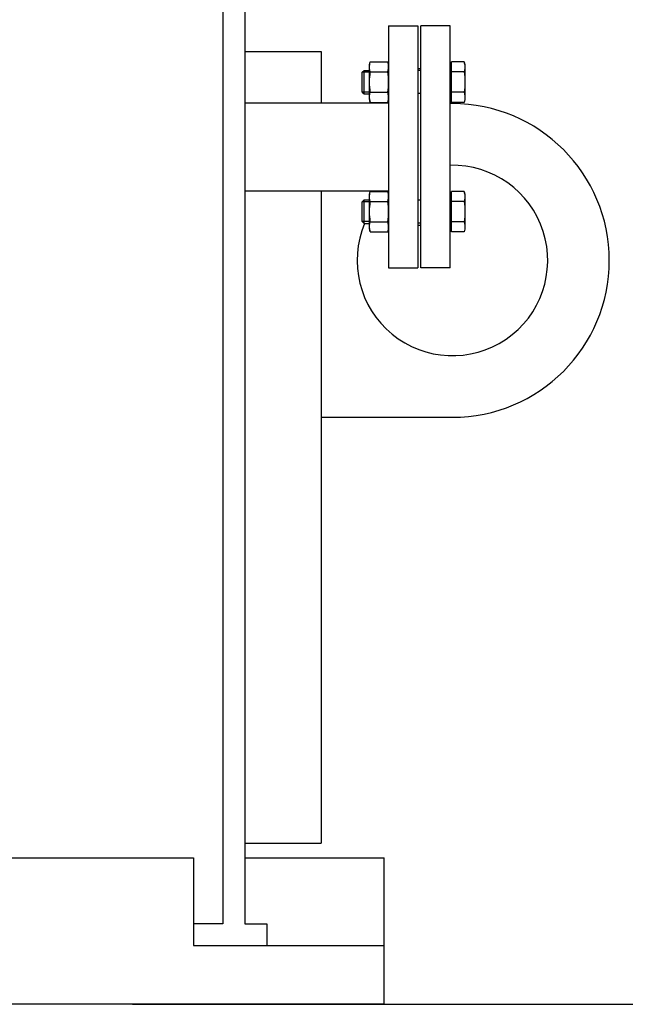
# Model space of a CAD drawing. Header units: millimetres. Extents: x 0 to 1189, y 0 to 841.
# Tile 202 of 217: x 1023 to 1039, y 534 to 560. Entities that reach past the tile are written whole.
import ezdxf
from ezdxf.enums import TextEntityAlignment as Align

# ---------------------------------------------------------------- set-up
doc = ezdxf.new("R2010")
doc.units = ezdxf.units.MM
doc.header["$LTSCALE"] = 65.395
doc.layers.get('0').update_dxf_attribs({"linetype": 'CONTINUOUS'})
for name, color, linetype in [('8M32E_GENSET_GRUNDRAHMEN_ABL516', 7, 'CONTINUOUS'), ('8M32E_GENSET_GRUNDRAHMEN_T1_PBL517', 7, 'CONTINUOUS'), ('8M32E_GENSET_VERROHRUNG_ABL518', 7, 'CONTINUOUS'), ('D931_1-M16X60_PBL585', 7, 'CONTINUOUS'), ('D931_1-M16X60_PBL610', 7, 'CONTINUOUS'), ('D934-M16_PBL586', 7, 'CONTINUOUS'), ('D934-M16_PBL611', 7, 'CONTINUOUS'), ('E1514-IBC_DN50PN40X2_PBL587', 7, 'CONTINUOUS'), ('EN1092-1-01A-DN50-PN16-61_5_PBL580', 7, 'CONTINUOUS'), ('links_3_VBL515', 7, 'CONTINUOUS')]:
    doc.layers.add(name, color=color, linetype=linetype)
doc.styles.get("Standard").update_dxf_attribs({"font": 'txt', "width": 0.6})
doc.dimstyles.new('DIMSTYLE_3', dxfattribs={"dimtxt": 3.5, "dimasz": 3.5, "dimexe": 1.8, "dimexo": 0, "dimgap": 0.875, "dimtad": 1, "dimdec": 0, "dimlfac": 25, "dimdsep": 46, "dimtxsty": 'Standard', "dimblk": '_FILLED', "dimblk1": '_FILLED', "dimblk2": '_FILLED', "dimcen": 0.09, "dimadec": 0, "dimazin": 0, "dimtp": 1.2, "dimtm": 1.2, "dimtfac": 1, "dimtdec": 0, "dimtofl": 0, "dimtmove": 0, "dimatfit": 3, "dimldrblk": '_FILLED', "dimfxl": 1, "dimtolj": 1, "dimarcsym": 0})
doc.dimstyles.new('DIMSTYLE_4', dxfattribs={"dimtxt": 3.5, "dimasz": 3.5, "dimexe": 1.8, "dimexo": 0, "dimgap": 0.875, "dimtad": 1, "dimdec": 0, "dimlfac": 25, "dimdsep": 46, "dimtxsty": 'Standard', "dimblk": '_FILLED', "dimblk1": '_FILLED', "dimblk2": '_FILLED', "dimcen": 0.09, "dimadec": 0, "dimazin": 0, "dimtp": 2, "dimtm": 2, "dimtfac": 1, "dimtdec": 0, "dimtofl": 0, "dimtmove": 0, "dimatfit": 3, "dimldrblk": '_FILLED', "dimfxl": 1, "dimtolj": 1, "dimarcsym": 0})

# ---------------------------------------------------------------- blocks, each defined once
blk = doc.blocks.new('_FILLED')
at = {"color": 0, "linetype": 'ByBlock'}
blk.add_solid([(0, 0), (-1, 0.1671), (-1, -0.1671)], dxfattribs=at)
blk = doc.blocks.new('*D5')
at = {"color": 2, "linetype": 'Continuous'}
for p, q in [((1027.338, 605.561), (1086.933, 605.561)), ((1085.133, 605.561), (1085.133, 569.561)), ((1085.133, 533.561), (1085.133, 569.561)), ((1025.923, 533.561), (1086.933, 533.561))]:
    blk.add_line(p, q, dxfattribs=at)
at = {"color": 2, "linetype": 'Continuous', "xscale": 3.5, "yscale": 3.5, "zscale": 3.5}
for p, rotation in [((1085.133, 605.561), 90), ((1085.133, 533.561), 270)]:
    blk.add_blockref('_FILLED', p, dxfattribs=dict(at, rotation=rotation))
at = {"color": 2, "linetype": 'Continuous', "width": 0.636905}
blk.add_text('1800', height=3.5, rotation=90, dxfattribs=at).set_placement((1084.258, 569.561), align=Align.CENTER)
blk = doc.blocks.new('*D8')
at = {"color": 2, "linetype": 'Continuous'}
for p, q in [((1013.773, 724.373), (1093.933, 724.373)), ((1092.133, 724.373), (1092.133, 628.967)), ((1092.133, 533.561), (1092.133, 628.967)), ((1032.793, 533.561), (1093.933, 533.561))]:
    blk.add_line(p, q, dxfattribs=at)
at = {"color": 2, "linetype": 'Continuous', "xscale": 3.5, "yscale": 3.5, "zscale": 3.5}
for p, rotation in [((1092.133, 724.373), 90), ((1092.133, 533.561), 270)]:
    blk.add_blockref('_FILLED', p, dxfattribs=dict(at, rotation=rotation))
at = {"color": 2, "linetype": 'Continuous', "width": 0.690476}
blk.add_text('4770', height=3.5, rotation=90, dxfattribs=at).set_placement((1091.258, 628.967), align=Align.CENTER)
blk = doc.blocks.new('8M32E_GENSET_GRUNDRAHMEN_T1_PBL517', base_point=(985.693, 558.761))
at = {"layer": '8M32E_GENSET_GRUNDRAHMEN_T1_PBL517', "color": 7, "linetype": 'Continuous'}
for p, q in [((1028.393, 561.761), (1028.393, 535.761)), ((1028.993, 561.761), (1028.993, 535.761)), ((1032.913, 560.261), (1033.713, 560.261)), ((1032.913, 560.261), (1032.913, 553.661)), ((1033.713, 560.261), (1033.713, 553.661)), ((1028.993, 559.561), (1031.073, 559.561)), ((1031.073, 559.561), (1031.073, 558.161)), ((1028.993, 558.161), (1032.913, 558.161)), ((1034.653, 558.141), (1034.593, 558.141)), ((1028.993, 555.761), (1032.913, 555.761)), ((1031.073, 555.761), (1031.073, 537.961)), ((1032.913, 553.661), (1033.713, 553.661)), ((1031.073, 549.582), (1034.653, 549.582)), ((1028.993, 537.961), (1031.073, 537.961)), ((1019.593, 537.561), (1027.593, 537.561)), ((1027.593, 537.561), (1027.593, 535.161)), ((1028.993, 537.561), (1032.793, 537.561)), ((1032.793, 533.561), (1032.793, 537.561)), ((1028.393, 535.761), (1027.593, 535.761)), ((1028.993, 535.761), (1029.593, 535.761)), ((1029.593, 535.761), (1029.593, 535.161)), ((1027.593, 535.161), (1032.793, 535.161)), ((1032.793, 533.561), (1018.993, 533.561))]:
    blk.add_line(p, q, dxfattribs=at)
for radius, start, end in [(4.28, 270, 90), (2.6, 157.0848, 91.3226), (2.6, 133.0245, 133.454)]:
    blk.add_arc((1034.653, 553.861), radius, start, end, dxfattribs=at)
blk = doc.blocks.new('8M32E_GENSET_GRUNDRAHMEN_ABL516', base_point=(985.693, 558.761))
at = {"layer": '8M32E_GENSET_GRUNDRAHMEN_T1_PBL517'}
blk.add_blockref('8M32E_GENSET_GRUNDRAHMEN_T1_PBL517', (985.693, 558.761), dxfattribs=at)
blk = doc.blocks.new('EN1092-1-01A-DN50-PN16-61_5_PBL580', base_point=(1034.193, 556.961))
at = {"layer": 'EN1092-1-01A-DN50-PN16-61_5_PBL580', "color": 7, "linetype": 'Continuous'}
for p, q in [((1034.593, 560.261), (1033.793, 560.261)), ((1033.793, 553.661), (1033.793, 560.261)), ((1034.593, 553.661), (1034.593, 560.261)), ((1034.593, 553.661), (1033.793, 553.661))]:
    blk.add_line(p, q, dxfattribs=at)
blk = doc.blocks.new('D931_1-M16X60_PBL585', base_point=(1033.593, 555.193))
at = {"layer": 'D931_1-M16X60_PBL585', "color": 7, "linetype": 'Continuous'}
for p, q in [((1034.972, 555.747), (1034.625, 555.747)), ((1034.625, 554.639), (1034.625, 555.747)), ((1034.993, 555.672), (1034.972, 555.747)), ((1032.193, 555.464), (1032.242, 555.513)), ((1032.193, 554.922), (1032.193, 555.464)), ((1032.242, 555.513), (1032.393, 555.513)), ((1032.242, 554.873), (1032.242, 555.513)), ((1033.793, 555.505), (1033.713, 555.505)), ((1034.625, 555.643), (1034.593, 555.643)), ((1034.972, 555.47), (1034.625, 555.47)), ((1034.993, 555.672), (1034.993, 554.713)), ((1032.193, 554.922), (1032.242, 554.873)), ((1034.972, 554.916), (1034.625, 554.916)), ((1032.242, 554.873), (1032.393, 554.873)), ((1033.793, 554.881), (1033.713, 554.881)), ((1034.625, 554.743), (1034.593, 554.743)), ((1034.972, 554.639), (1034.625, 554.639)), ((1034.993, 554.713), (1034.972, 554.639))]:
    blk.add_line(p, q, dxfattribs=at)
at = {"layer": 'D931_1-M16X60_PBL585', "color": 2, "linetype": 'Continuous'}
for p, q in [((1032.393, 555.464), (1032.193, 555.464)), ((1032.393, 554.922), (1032.193, 554.922))]:
    blk.add_line(p, q, dxfattribs=at)
at = {"layer": 'D931_1-M16X60_PBL585', "color": 7, "linetype": 'Continuous'}
for points in [[(1034.972, 555.747), (1034.979, 555.722), (1034.985, 555.697), (1034.988, 555.672)], [(1034.988, 555.672), (1034.997, 555.605), (1034.99, 555.535), (1034.972, 555.47)], [(1034.972, 555.47), (1034.985, 555.378), (1035, 555.193), (1034.985, 555.008), (1034.972, 554.916)], [(1034.972, 554.916), (1034.99, 554.851), (1034.997, 554.781), (1034.988, 554.714)], [(1034.988, 554.714), (1034.985, 554.689), (1034.979, 554.664), (1034.972, 554.639)]]:
    blk.add_open_spline(points, degree=3, dxfattribs=at)
blk = doc.blocks.new('D934-M16_PBL586', base_point=(1032.653, 555.193))
at = {"layer": 'D934-M16_PBL586', "color": 7, "linetype": 'Continuous'}
for p, q in [((1032.393, 555.672), (1032.413, 555.747)), ((1032.413, 555.747), (1032.892, 555.747)), ((1032.892, 555.747), (1032.913, 555.672)), ((1032.393, 554.713), (1032.393, 555.672)), ((1032.413, 555.47), (1032.892, 555.47)), ((1032.413, 554.916), (1032.892, 554.916)), ((1032.393, 554.713), (1032.413, 554.639)), ((1032.413, 554.639), (1032.892, 554.639)), ((1032.892, 554.639), (1032.913, 554.713))]:
    blk.add_line(p, q, dxfattribs=at)
for points in [[(1032.397, 555.67), (1032.4, 555.696), (1032.406, 555.722), (1032.413, 555.747)], [(1032.908, 555.67), (1032.905, 555.696), (1032.899, 555.722), (1032.892, 555.747)], [(1032.413, 555.47), (1032.395, 555.535), (1032.388, 555.604), (1032.397, 555.67)], [(1032.413, 554.916), (1032.4, 555.008), (1032.385, 555.193), (1032.4, 555.378), (1032.413, 555.47)], [(1032.892, 555.47), (1032.91, 555.535), (1032.917, 555.604), (1032.908, 555.67)], [(1032.892, 554.916), (1032.905, 555.008), (1032.92, 555.193), (1032.905, 555.378), (1032.892, 555.47)], [(1032.397, 554.715), (1032.388, 554.782), (1032.395, 554.851), (1032.413, 554.916)], [(1032.908, 554.715), (1032.917, 554.782), (1032.91, 554.851), (1032.892, 554.916)], [(1032.413, 554.639), (1032.406, 554.664), (1032.4, 554.69), (1032.397, 554.715)], [(1032.892, 554.639), (1032.899, 554.664), (1032.905, 554.69), (1032.908, 554.715)]]:
    blk.add_open_spline(points, degree=3, dxfattribs=at)
blk = doc.blocks.new('E1514-IBC_DN50PN40X2_PBL587', base_point=(1033.753, 556.961))
at = {"layer": 'E1514-IBC_DN50PN40X2_PBL587', "color": 7, "linetype": 'Continuous'}
for p, q in [((1033.713, 559.101), (1033.793, 559.101)), ((1033.713, 554.821), (1033.793, 554.821))]:
    blk.add_line(p, q, dxfattribs=at)
blk = doc.blocks.new('D931_1-M16X60_PBL610', base_point=(1033.593, 558.729))
at = {"layer": 'D931_1-M16X60_PBL610', "color": 7, "linetype": 'Continuous'}
for p, q in [((1034.972, 559.283), (1034.625, 559.283)), ((1034.625, 558.174), (1034.625, 559.283)), ((1034.993, 559.208), (1034.972, 559.283)), ((1034.993, 559.208), (1034.993, 558.249)), ((1032.193, 558.999), (1032.242, 559.049)), ((1032.193, 558.458), (1032.193, 558.999)), ((1032.242, 559.049), (1032.393, 559.049)), ((1032.242, 558.409), (1032.242, 559.049)), ((1033.793, 559.041), (1033.713, 559.041)), ((1034.625, 559.179), (1034.593, 559.179)), ((1034.972, 559.006), (1034.625, 559.006)), ((1032.193, 558.458), (1032.242, 558.409)), ((1032.242, 558.409), (1032.393, 558.409)), ((1033.793, 558.417), (1033.713, 558.417)), ((1034.972, 558.451), (1034.625, 558.451)), ((1034.625, 558.279), (1034.593, 558.279)), ((1034.972, 558.174), (1034.625, 558.174)), ((1034.993, 558.249), (1034.972, 558.174))]:
    blk.add_line(p, q, dxfattribs=at)
at = {"layer": 'D931_1-M16X60_PBL610', "color": 2, "linetype": 'Continuous'}
for p, q in [((1032.393, 558.999), (1032.193, 558.999)), ((1032.393, 558.458), (1032.193, 558.458))]:
    blk.add_line(p, q, dxfattribs=at)
at = {"layer": 'D931_1-M16X60_PBL610', "color": 7, "linetype": 'Continuous'}
for points in [[(1034.972, 559.283), (1034.979, 559.258), (1034.985, 559.233), (1034.988, 559.207)], [(1034.988, 559.207), (1034.997, 559.141), (1034.99, 559.071), (1034.972, 559.006)], [(1034.972, 559.006), (1034.985, 558.914), (1035, 558.729), (1034.985, 558.543), (1034.972, 558.451)], [(1034.972, 558.451), (1034.99, 558.386), (1034.997, 558.317), (1034.988, 558.25)], [(1034.988, 558.25), (1034.985, 558.224), (1034.979, 558.199), (1034.972, 558.174)]]:
    blk.add_open_spline(points, degree=3, dxfattribs=at)
blk = doc.blocks.new('D934-M16_PBL611', base_point=(1032.653, 558.729))
at = {"layer": 'D934-M16_PBL611', "color": 7, "linetype": 'Continuous'}
for p, q in [((1032.393, 559.208), (1032.413, 559.283)), ((1032.393, 558.249), (1032.393, 559.208)), ((1032.413, 559.283), (1032.892, 559.283)), ((1032.892, 559.283), (1032.913, 559.208)), ((1032.413, 559.006), (1032.892, 559.006)), ((1032.413, 558.451), (1032.892, 558.451)), ((1032.393, 558.249), (1032.413, 558.174)), ((1032.413, 558.174), (1032.892, 558.174)), ((1032.892, 558.174), (1032.913, 558.249))]:
    blk.add_line(p, q, dxfattribs=at)
for points in [[(1032.413, 559.006), (1032.395, 559.07), (1032.388, 559.14), (1032.397, 559.206)], [(1032.397, 559.206), (1032.4, 559.232), (1032.406, 559.258), (1032.413, 559.283)], [(1032.908, 559.206), (1032.905, 559.232), (1032.899, 559.258), (1032.892, 559.283)], [(1032.892, 559.006), (1032.91, 559.07), (1032.917, 559.14), (1032.908, 559.206)], [(1032.413, 558.451), (1032.4, 558.543), (1032.385, 558.729), (1032.4, 558.914), (1032.413, 559.006)], [(1032.892, 558.451), (1032.905, 558.543), (1032.92, 558.729), (1032.905, 558.914), (1032.892, 559.006)], [(1032.397, 558.251), (1032.388, 558.317), (1032.395, 558.387), (1032.413, 558.451)], [(1032.908, 558.251), (1032.917, 558.317), (1032.91, 558.387), (1032.892, 558.451)], [(1032.413, 558.174), (1032.406, 558.199), (1032.4, 558.225), (1032.397, 558.251)], [(1032.892, 558.174), (1032.899, 558.199), (1032.905, 558.225), (1032.908, 558.251)]]:
    blk.add_open_spline(points, degree=3, dxfattribs=at)
blk = doc.blocks.new('8M32E_GENSET_VERROHRUNG_ABL518', base_point=(990.793, 602.121))
at = {"layer": 'D931_1-M16X60_PBL585'}
blk.add_blockref('D931_1-M16X60_PBL585', (1033.593, 555.193), dxfattribs=at)
at = {"layer": 'D931_1-M16X60_PBL610'}
blk.add_blockref('D931_1-M16X60_PBL610', (1033.593, 558.729), dxfattribs=at)
at = {"layer": 'D934-M16_PBL586'}
blk.add_blockref('D934-M16_PBL586', (1032.653, 555.193), dxfattribs=at)
at = {"layer": 'D934-M16_PBL611'}
blk.add_blockref('D934-M16_PBL611', (1032.653, 558.729), dxfattribs=at)
at = {"layer": 'E1514-IBC_DN50PN40X2_PBL587'}
blk.add_blockref('E1514-IBC_DN50PN40X2_PBL587', (1033.753, 556.961), dxfattribs=at)
at = {"layer": 'EN1092-1-01A-DN50-PN16-61_5_PBL580'}
blk.add_blockref('EN1092-1-01A-DN50-PN16-61_5_PBL580', (1034.193, 556.961), dxfattribs=at)
blk = doc.blocks.new('LINKS_3_VBL515', base_point=(988.947, 632.779))
at = {"layer": '8M32E_GENSET_GRUNDRAHMEN_ABL516'}
blk.add_blockref('8M32E_GENSET_GRUNDRAHMEN_ABL516', (985.693, 558.761), dxfattribs=at)
at = {"layer": '8M32E_GENSET_VERROHRUNG_ABL518'}
blk.add_blockref('8M32E_GENSET_VERROHRUNG_ABL518', (990.793, 602.121), dxfattribs=at)

msp = doc.modelspace()

# ---------------------------------------------------------------- block references
at = {"layer": 'links_3_VBL515'}
msp.add_blockref('LINKS_3_VBL515', (988.94662, 632.77949), dxfattribs=at)

# ---------------------------------------------------------------- dimensions: what is measured, and where the dimension line sits
at = {"color": 2, "linetype": 'Continuous'}
for base, p1, p2, dimstyle, picture, middle in [((1092.13266, 724.37282), (1032.7925, 533.56074), (1013.7725, 724.37282), 'DIMSTYLE_4', '*D8', (1092.13266, 628.63344)), ((1085.13266, 605.56074), (1025.92267, 533.56074), (1027.33756, 605.56074), 'DIMSTYLE_3', '*D5', (1085.13266, 569.22743))]:
    dim = msp.add_linear_dim(base=base, p1=p1, p2=p2, angle=90, dimstyle=dimstyle, dxfattribs=at)
    dim.commit()
    dim.dimension.update_dxf_attribs({"geometry": picture, "text_midpoint": middle, "dimtype": 160})

doc.saveas('drawing.dxf')
